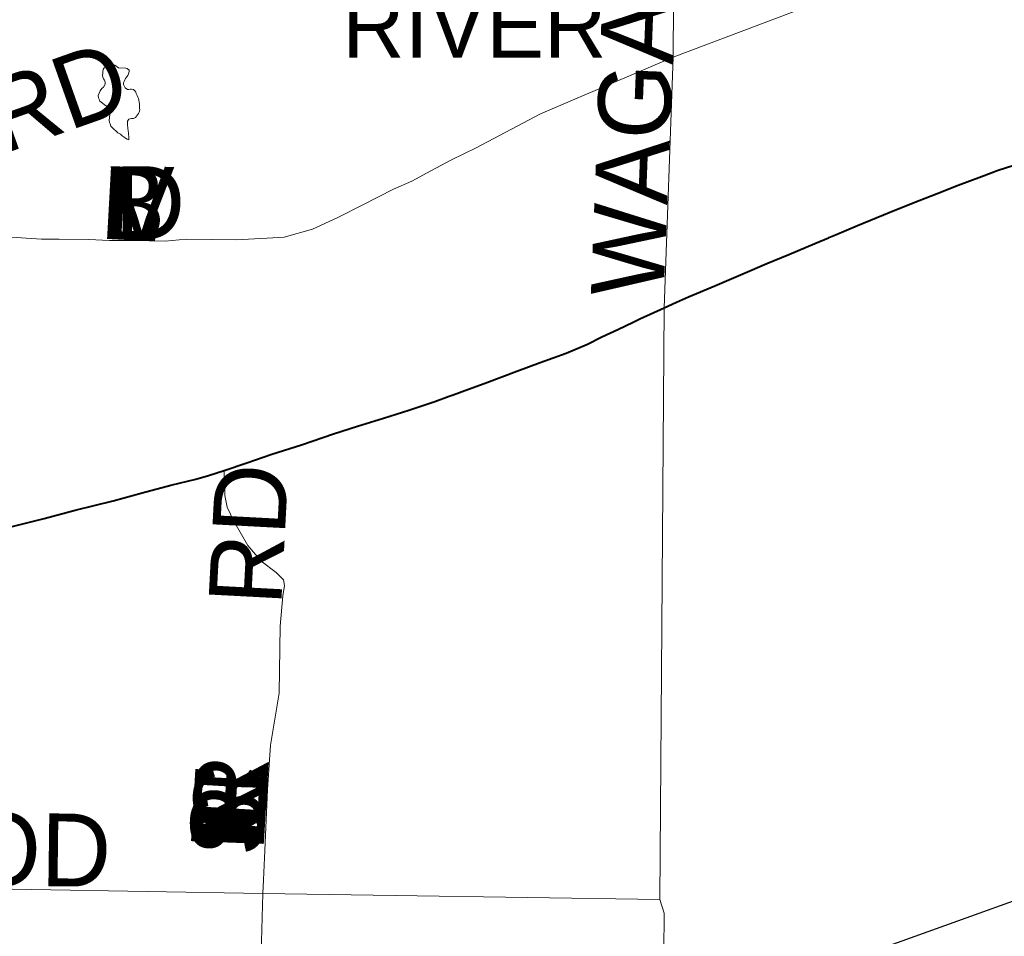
# Model space of a CAD drawing. Header units: feet. Extents: x 92 to 141.3, y -5 to 23.6.
# Tile 106 of 256: x 113.2 to 114.8, y 8.1 to 9.5. Entities that reach past the tile are written whole.
import ezdxf
from ezdxf.enums import TextEntityAlignment as Align

# ---------------------------------------------------------------- set-up
doc = ezdxf.new("R2010")
doc.units = ezdxf.units.FT
doc.header["$MEASUREMENT"] = 0
doc.linetypes.add('CUY - Design$0$DGN1', pattern=[2231.760665, 0, -2231.760665])
for name, color, linetype, lineweight in [('CUY - Design$0$GM_X_City_Street', 7, 'Continuous', 0), ('CUY - Design$0$GM_X_Corporation', 7, 'CUY - Design$0$DGN1', 13), ('CUY - Design$0$GM_X_Corporation_Text', 7, 'Continuous', 13), ('CUY - Design$0$GM_X_Minor_Lake', 5, 'Continuous', 0), ('CUY - Design$0$GM_X_State_Route', 1, 'Continuous', 30), ('CUY - Design$0$GM_X_US_Route', 1, 'Continuous', 40)]:
    doc.layers.add(name, color=color, linetype=linetype, lineweight=lineweight)
doc.layers.add('CUY - Design$0$GM_X_US_Location', color=7, linetype='Continuous', lineweight=13, plot=False)
doc.layers.add('TX_X_20', color=7, linetype='Continuous')
doc.styles.add('CUY - Design$0$Styledgn030', font='dgn030.shx')

msp = doc.modelspace()

# ---------------------------------------------------------------- linework, layer by layer
at = {"layer": 'CUY - Design$0$GM_X_City_Street', "flags": 128}
for points in [[(114.2726, 9.0602), (114.2873, 9.4585), (114.2895, 9.7978)], [(114.2873, 9.4585), (114.5596, 9.5618), (114.6033, 9.5785), (114.6135, 9.5823)], [(113.2357, 9.1722), (113.2583, 9.1709), (113.2826, 9.1691), (113.3106, 9.169), (113.3579, 9.1688), (113.3908, 9.167), (113.4278, 9.1669), (113.4796, 9.1659), (113.513, 9.169), (113.5537, 9.1689), (113.5916, 9.1679), (113.6418, 9.171), (113.6685, 9.1725), (113.7139, 9.1851), (113.7539, 9.2035), (113.7939, 9.2236), (113.8426, 9.2485), (113.8714, 9.2616), (113.9019, 9.2776), (113.9345, 9.2951), (113.9741, 9.3144), (114.0762, 9.3682), (114.2873, 9.4585)], [(114.2715, 7.9135), (114.2731, 8.098), (114.2661, 8.1194), (114.2726, 9.0602)], [(113.6356, 8.1507), (113.6378, 8.1973), (113.642, 8.2946), (113.6469, 8.3651), (113.6604, 8.4475), (113.6622, 8.5538), (113.6666, 8.6024), (113.6691, 8.6189), (113.6677, 8.6275), (113.656, 8.6396), (113.6319, 8.6572), (113.6106, 8.6822), (113.5885, 8.7207), (113.5782, 8.7434), (113.5743, 8.7617), (113.5731, 8.8016)], [(113.6346, 8.1289), (113.6356, 8.1506), (113.6356, 8.1507)], [(113.03, 8.1393), (113.0822, 8.1384), (113.6346, 8.1289), (114.2661, 8.1194)], [(113.655, 7.5586), (113.6427, 7.5845), (113.6378, 7.5975), (113.6365, 7.6062), (113.6359, 7.6137), (113.6362, 7.6315), (113.6326, 7.8799), (113.6321, 8.0337), (113.6346, 8.1289)]]:
    msp.add_lwpolyline(points, dxfattribs=at)
at = {"layer": 'CUY - Design$0$GM_X_Corporation', "flags": 128}
for points in [[(113.0912, 10.6535), (113.1083, 10.6547), (113.1504, 10.6455), (113.1735, 10.6444), (113.1941, 10.6412), (113.2164, 10.645), (113.2448, 10.6485), (113.2811, 10.6475), (113.3191, 10.6428), (113.3559, 10.6373), (113.3938, 10.6363), (113.4355, 10.6374), (113.5159, 10.6437), (113.5971, 10.6466), (113.6511, 10.6491), (113.6796, 10.6513), (113.6911, 10.6576), (113.7038, 10.6721), (113.7178, 10.6709), (113.7266, 10.659), (113.7435, 10.6587), (113.7665, 10.6663), (113.7929, 10.6735), (113.8204, 10.6889), (113.876, 10.7008), (113.9214, 10.7131), (113.9584, 10.7282), (113.9934, 10.7375), (114.0379, 10.7443), (114.0704, 10.7561), (114.0939, 10.7727), (114.119, 10.775), (114.1486, 10.7846), (114.1968, 10.8052), (114.2478, 10.8282), (114.3087, 10.8537), (114.3594, 10.8705), (114.3939, 10.8827), (114.4269, 10.8941), (114.4556, 10.9132), (114.4877, 10.9345), (114.5271, 10.9661), (114.5588, 10.9824), (114.586, 10.9904), (114.6094, 11.0013), (114.632, 11.0191), (114.6953, 11.0509), (114.732, 11.0652), (114.7641, 11.0786), (114.795, 11.0858), (114.8226, 11.0946), (114.8587, 11.1159), (114.8801, 11.1387), (114.8956, 11.1545), (114.9252, 11.172), (114.9516, 11.1825), (114.9742, 11.1966), (115.0043, 11.2006), (115.0319, 11.2102), (115.0515, 11.2351), (115.0717, 11.2365), (115.1115, 11.2214), (115.2328, 11.1074), (115.3032, 11.0445), (115.3407, 11.004), (115.3849, 10.9513), (115.4167, 10.9082), (115.4427, 10.8621), (115.4633, 10.8197), (115.4716, 10.7951), (115.4787, 10.7663), (115.4819, 10.7309), (115.4841, 10.7034), (115.4819, 10.6872), (115.4783, 10.6599), (115.4735, 10.6297), (115.467, 10.6032), (115.4568, 10.5799), (115.4416, 10.5544), (115.4203, 10.5301), (115.3897, 10.4928), (115.3651, 10.4457), (115.3461, 10.4024), (115.3389, 10.373), (115.3387, 10.3404), (115.3405, 10.312), (115.3481, 10.2804), (115.3575, 10.2624), (115.3777, 10.2385), (115.3941, 10.2244), (115.4149, 10.2137), (115.4277, 10.2102), (115.4462, 10.2098), (115.4961, 10.2099), (115.5199, 10.2112), (115.5347, 10.2136), (115.549, 10.2205), (115.5692, 10.2395), (115.593, 10.2692), (115.9657, 10.2676), (115.9542, 10.2464), (115.9418, 10.2263), (115.9319, 10.2051), (115.9273, 10.1873), (115.9244, 10.1674), (115.9245, 10.1406), (115.926, 10.1072), (115.9223, 10.0841), (115.9158, 10.0596), (115.9022, 10.0181), (115.89, 9.9853), (115.8815, 9.9566), (115.8767, 9.9289), (115.8759, 9.907), (115.878, 9.8844), (115.8811, 9.8498), (115.8876, 9.8128), (115.891, 9.7634), (115.7769, 9.7644), (115.755, 9.7273), (115.7437, 9.7138), (115.7367, 9.7137), (115.6801, 9.7666), (115.4239, 9.768), (115.4005, 9.7412), (115.3655, 9.7425), (115.3642, 9.7248), (115.283, 9.7277), (115.2809, 9.7095), (115.213, 9.6838), (115.1703, 9.6371), (115.1513, 9.6153), (115.1309, 9.5238), (115.1516, 9.5184), (115.1452, 9.4869), (115.1458, 9.4758), (115.1511, 9.4553), (115.1653, 9.4267), (115.1821, 9.4064), (115.2006, 9.3915), (115.2724, 9.341), (115.1528, 9.2619), (115.0676, 9.3019), (115.051, 9.2656), (115.0622, 9.2622), (115.0706, 9.2128), (115.1462, 9.2024), (115.2936, 9.2045), (115.2977, 9.2908), (115.4009, 9.2356), (115.3999, 9.2025), (115.4593, 9.2036), (115.4598, 9.0635), (115.464, 9.0603), (115.4857, 9.0426), (115.4997, 9.0239), (115.5106, 8.9899), (115.5166, 8.9583), (115.4734, 8.957), (115.474, 8.9252), (115.4588, 8.9262), (115.4588, 8.7525), (114.95, 8.762), (114.9578, 8.5696), (114.965, 8.4778), (114.5015, 8.4858), (114.5058, 9.1593), (114.3691, 9.1018), (114.2726, 9.0602), (114.18, 9.0166), (114.0733, 8.9721), (113.9472, 8.9259), (113.9446, 8.2493), (113.9443, 8.1649), (113.0532, 8.1738), (113.0543, 8.2495), (113.0824, 10.169), (113.0912, 10.6535)], [(115.4589, 9.3015), (115.4843, 9.3061), (115.5147, 9.3125), (115.5451, 9.3164), (115.5669, 9.3177), (115.6002, 9.32), (115.6611, 9.3216), (115.6834, 9.3221), (115.7224, 9.327), (115.7783, 9.3343), (115.814, 9.3379), (115.8362, 9.3412), (115.8651, 9.3397), (115.9034, 9.3384), (115.9301, 9.3402), (115.9551, 9.3477), (115.9828, 9.3648), (115.9977, 9.3799), (116.0204, 9.4014), (116.0479, 9.4259), (116.071, 9.4441), (116.104, 9.4654), (116.1362, 9.4796), (116.1621, 9.4868), (116.1866, 9.4926), (116.2109, 9.4927), (116.239, 9.4887), (116.2792, 9.4755), (116.3155, 9.4535), (116.3389, 9.4338), (116.3533, 9.4172), (116.3604, 9.3897), (116.357, 9.3752), (116.3446, 9.356), (116.33, 9.3408), (116.3072, 9.3288), (116.2864, 9.3181), (116.2574, 9.3043), (116.2247, 9.2925), (116.1907, 9.2861), (116.1619, 9.281), (116.1064, 9.277), (116.0813, 9.2752), (116.0435, 9.2699), (116.0066, 9.2638), (115.9811, 9.2584), (115.9668, 9.2564), (115.9537, 9.2504), (115.9407, 9.2423), (115.9249, 9.2263), (115.9085, 9.2025), (115.9003, 9.18), (115.8986, 9.1585), (115.9024, 9.1347), (115.9131, 9.1118), (115.9499, 9.0433), (115.9823, 8.9878), (116.0057, 8.9491), (116.0319, 8.9113), (116.0649, 8.8682), (116.0823, 8.8438), (116.1003, 8.8252), (116.1287, 8.8048), (116.1483, 8.7924), (116.1601, 8.7806), (116.1724, 8.7627), (116.1828, 8.7328), (116.1878, 8.7107), (116.1833, 8.6879), (116.175, 8.6716), (116.1603, 8.661), (116.137, 8.654), (116.1124, 8.6465), (116.0924, 8.6391), (116.0761, 8.6297), (116.0396, 8.5996), (116.0105, 8.5731), (115.9831, 8.5395), (115.9515, 8.4927), (115.9269, 8.4427), (115.8846, 8.3553), (115.861, 8.3152), (115.8422, 8.2872), (115.8184, 8.2636), (115.7965, 8.2479), (115.7638, 8.2328), (115.7339, 8.2252), (115.6743, 8.2195), (115.6208, 8.2147), (115.5773, 8.2084), (115.5449, 8.1995), (115.5266, 8.1897), (115.5133, 8.175), (115.503, 8.1537), (115.4943, 8.1325), (115.4889, 8.1163), (115.4845, 8.0659), (115.4819, 8.0312), (115.4783, 7.9817), (115.4789, 7.9536), (115.4819, 7.9265), (115.4896, 7.8895), (115.4983, 7.8666), (115.5115, 7.8438), (115.5238, 7.8238), (115.5551, 7.7823), (115.5729, 7.7563), (115.5878, 7.7327), (115.5969, 7.7098), (115.6001, 7.6937), (115.6016, 7.676), (115.5986, 7.6632), (115.5924, 7.642), (115.5783, 7.6071), (115.5576, 7.57), (115.5359, 7.5386), (115.513, 7.5109), (115.483, 7.486), (115.4611, 7.4719), (115.4398, 7.4629), (115.3751, 7.4446), (115.3554, 7.4414), (115.3344, 7.4422), (115.3104, 7.4454), (115.288, 7.4528), (115.2659, 7.4676), (115.216, 7.5116), (115.1696, 7.5494), (115.135, 7.5714), (115.0971, 7.5917), (115.0714, 7.6027), (115.0452, 7.6125), (115.01, 7.6208), (114.9654, 7.629), (114.9183, 7.6384), (114.8749, 7.6437), (114.8423, 7.6463), (114.8141, 7.6396), (114.79, 7.6276), (114.7693, 7.6111), (114.7561, 7.5898), (114.7483, 7.569), (114.7433, 7.5507), (114.7423, 7.5359), (114.7424, 7.5128), (114.7386, 7.4768), (114.7326, 7.4462), (114.7288, 7.4263), (114.7202, 7.4051), (114.7112, 7.3777), (114.7049, 7.3441), (114.7007, 7.3247), (114.7029, 7.2979), (114.7057, 7.2798), (114.7139, 7.2602), (114.7386, 7.2017), (114.7671, 7.1544), (114.7899, 7.1054), (114.8059, 7.0628), (114.8244, 7.0009), (114.8319, 6.9553), (114.8347, 6.919), (114.8297, 6.8979), (114.8206, 6.8816), (114.8004, 6.8577), (114.7765, 6.8411), (114.728, 6.8117), (114.7061, 6.7976), (114.6879, 6.7812), (114.6757, 6.7702), (114.6627, 6.7621), (114.6411, 6.7477), (114.6281, 6.7404), (114.6118, 6.7326), (114.5803, 6.7205), (114.537, 6.7043), (114.5103, 6.6964), (114.4899, 6.6881), (114.459, 6.6871), (114.4278, 6.6827), (114.4011, 6.6793), (114.3798, 6.6735), (114.3631, 6.6649), (114.3517, 6.6565), (114.3352, 6.6376), (114.3168, 6.6083), (114.2933, 6.567), (114.2754, 6.518), (114.2607, 6.4686), (114.2504, 6.423), (114.2484, 6.3991), (114.2451, 6.359), (114.2459, 6.3367), (114.2466, 6.2815), (114.2521, 6.2127), (114.2586, 6.1522), (114.258, 6.0978), (114.2536, 6.0713), (114.2457, 6.0497), (114.2247, 6.0092), (114.2045, 5.9664), (114.1886, 5.9359), (114.1814, 5.9284), (114.16, 5.9048), (114.137, 5.8813), (114.07, 5.8278), (113.4054, 5.8261), (113.1129, 5.8273), (113.0773, 5.7977), (113.0193, 5.748), (113.0385, 7.2174), (113.0498, 8.0281), (113.0532, 8.1738), (113.9443, 8.1649), (113.9446, 8.2493), (113.9472, 8.9259), (114.0733, 8.9721), (114.18, 9.0166), (114.2726, 9.0602), (114.3691, 9.1018), (114.5058, 9.1593), (114.5015, 8.4858), (114.965, 8.4778), (114.9578, 8.5696), (114.95, 8.762), (115.4588, 8.7525), (115.4588, 8.9262), (115.474, 8.9252), (115.4734, 8.957), (115.5166, 8.9583), (115.5106, 8.9899), (115.4997, 9.0239), (115.4857, 9.0426), (115.464, 9.0603), (115.4598, 9.0635), (115.4593, 9.2036), (115.4589, 9.3015)]]:
    msp.add_lwpolyline(points, dxfattribs=at)
at = {"layer": 'CUY - Design$0$GM_X_Minor_Lake', "flags": 128}
for points in [[(113.3991, 9.4458), (113.3909, 9.4468), (113.3876, 9.4463), (113.3856, 9.4454), (113.3835, 9.4437), (113.3823, 9.4416), (113.3807, 9.4387), (113.3804, 9.4358), (113.38, 9.4333), (113.3797, 9.4296), (113.3801, 9.4267), (113.3814, 9.4243), (113.3831, 9.4218), (113.384, 9.4186), (113.3841, 9.4153), (113.3813, 9.4107), (113.3788, 9.4086), (113.376, 9.4048), (113.3728, 9.3977), (113.3733, 9.394), (113.3742, 9.3915), (113.375, 9.3895), (113.3756, 9.3886)], [(113.3756, 9.3886), (113.3847, 9.3814), (113.3872, 9.3802), (113.3909, 9.3778), (113.3927, 9.3741), (113.3919, 9.3712), (113.3915, 9.3679), (113.3908, 9.3621), (113.3901, 9.3584), (113.3906, 9.3547), (113.3918, 9.3523), (113.3931, 9.349), (113.3982, 9.3437), (113.4007, 9.3413), (113.4041, 9.3384), (113.4061, 9.3373), (113.4082, 9.3361), (113.4116, 9.3328), (113.4137, 9.3316), (113.4162, 9.3296), (113.4191, 9.328), (113.4216, 9.3272), (113.4215, 9.3318), (113.421, 9.3359), (113.421, 9.3379), (113.4205, 9.3421), (113.42, 9.3449), (113.42, 9.3474), (113.4195, 9.3495), (113.4195, 9.3524), (113.4195, 9.3544), (113.4194, 9.3569), (113.4214, 9.3598), (113.4239, 9.3607), (113.4259, 9.3612), (113.4292, 9.3612), (113.4321, 9.3625), (113.4369, 9.3688), (113.4381, 9.3713), (113.4389, 9.3746), (113.4388, 9.3775), (113.4388, 9.3808), (113.4387, 9.3841), (113.4378, 9.387), (113.4374, 9.3903), (113.4369, 9.3927), (113.436, 9.3948), (113.4348, 9.3977), (113.4335, 9.4005), (113.4326, 9.4026), (113.4309, 9.405), (113.4288, 9.407), (113.4259, 9.4074), (113.4238, 9.4074), (113.4218, 9.4069), (113.4193, 9.4069), (113.416, 9.4097), (113.4147, 9.4121), (113.413, 9.415), (113.4129, 9.4179), (113.4141, 9.42), (113.4153, 9.4225), (113.4165, 9.4245), (113.4177, 9.4266), (113.4201, 9.4296), (113.4213, 9.4321), (113.4221, 9.4358), (113.422, 9.4379), (113.4187, 9.4403), (113.4166, 9.4411), (113.4054, 9.4417)], [(113.4054, 9.4417), (113.3991, 9.4458)]]:
    msp.add_lwpolyline(points, dxfattribs=at)
at = {"layer": 'CUY - Design$0$GM_X_State_Route', "flags": 128}
for points in [[(114.7058, 8.0734), (114.8886, 8.1392)], [(114.5556, 8.0192), (114.7058, 8.0734)]]:
    msp.add_lwpolyline(points, dxfattribs=at)
at = {"layer": 'CUY - Design$0$GM_X_US_Route', "flags": 128}
for points in [[(114.5349, 9.1718), (114.5451, 9.1762), (114.5801, 9.1908), (114.6307, 9.2116), (114.669, 9.227), (114.7069, 9.242), (114.7402, 9.2549), (114.7773, 9.269), (114.804, 9.2786), (114.8271, 9.2861), (114.8539, 9.2932), (114.8819, 9.3008), (114.9115, 9.3095), (114.9156, 9.3108)], [(114.2927, 9.069), (114.3117, 9.0773), (114.3532, 9.0951), (114.3981, 9.1139), (114.436, 9.1305), (114.471, 9.1446), (114.5126, 9.1621), (114.5342, 9.1715), (114.5349, 9.1718)], [(114.2233, 9.0371), (114.2236, 9.0373), (114.2343, 9.0423), (114.2726, 9.0602), (114.2926, 9.069), (114.2927, 9.069)], [(113.9618, 8.9307), (113.9635, 8.9313), (113.991, 8.9413), (114.0388, 8.9596), (114.0754, 8.9729), (114.117, 8.9879), (114.1507, 9.0025), (114.1738, 9.0137), (114.1993, 9.0257), (114.2233, 9.0371)], [(113.9311, 8.9195), (113.9371, 8.9217), (113.9618, 8.9307)], [(113.5281, 8.7878), (113.5282, 8.7878), (113.5484, 8.7937), (113.5731, 8.8016), (113.6093, 8.8137), (113.6492, 8.8274), (113.6962, 8.8425), (113.7472, 8.86), (113.7851, 8.8721), (113.8263, 8.8846), (113.8667, 8.8975), (113.9082, 8.9113), (113.9311, 8.9195)], [(113.0534, 8.6709), (113.0608, 8.6718), (113.0619, 8.6719), (113.0932, 8.6765), (113.1188, 8.682), (113.1488, 8.6895), (113.1884, 8.7004), (113.2403, 8.7134), (113.2868, 8.7251), (113.3362, 8.7385), (113.3968, 8.7535), (113.4429, 8.7661), (113.4886, 8.7782), (113.5281, 8.7878)]]:
    msp.add_lwpolyline(points, dxfattribs=at)

# ---------------------------------------------------------------- texts
at = {"layer": 'CUY - Design$0$GM_X_Corporation_Text', "style": 'CUY - Design$0$Styledgn030'}
msp.add_text('RIVER', height=0.10285, rotation=0, dxfattribs=at).set_placement((113.7607, 9.4576))
at = {"layer": 'CUY - Design$0$GM_X_US_Location', "style": 'CUY - Design$0$Styledgn030'}
for s in ['0', '/']:
    msp.add_text(s, height=0.000206, dxfattribs=at).set_placement((113.8195, 8.8946), align=Align.MIDDLE_CENTER)
msp.add_text('20', height=0.000206, rotation=0, dxfattribs=at).set_placement((113.777, 8.8519))
at = {"layer": 'TX_X_20', "style": 'CUY - Design$0$Styledgn030'}
for s, rotation, p in [('WAGAR', 87.7985, (114.2719, 9.077)), ('HILLIARD', 19.536, (112.7753, 9.1458)), ('B', 356.866, (113.3743, 9.1703)), ('V', 359.3368, (113.3901, 9.1695)), ('L', 357.3122, (113.3825, 9.1699)), ('D', 359.9915, (113.3993, 9.1694)), ('RD', 86.9833, (113.6637, 8.5856)), ('R', 86.6221, (113.6378, 8.2341)), ('C', 86.6342, (113.6369, 8.2187)), ('N', 86.6322, (113.6364, 8.2097)), ('E', 86.6383, (113.6374, 8.2269)), ('P', 87.8415, (113.6357, 8.1953)), ('E', 86.7202, (113.636, 8.2025)), ('S', 89.6038, (113.6356, 8.1881)), ('WESTWOOD', 359.2931, (112.4474, 8.1512))]:
    msp.add_text(s, height=0.1157, rotation=rotation, dxfattribs=at).set_placement(p)

doc.saveas('drawing.dxf')
